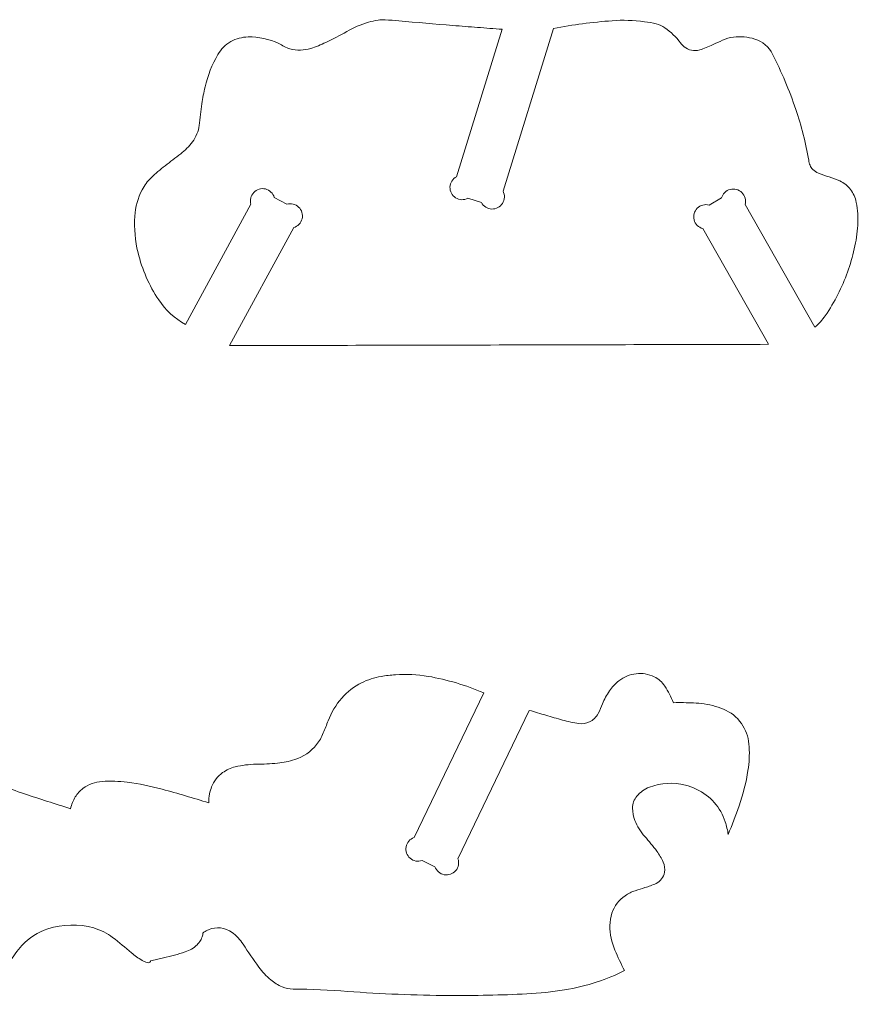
# Model space of a CAD drawing. Header units: centimetres. Extents: x -10 to 15.9, y -10.7 to 11.5.
# Tile 25 of 47: x 4 to 6, y -4.1 to -1.8. Entities that reach past the tile are written whole.
import ezdxf

# ---------------------------------------------------------------- set-up
doc = ezdxf.new("R2010")
doc.units = ezdxf.units.CM
doc.header["$MEASUREMENT"] = 0
doc.layers.add('Layer 1', color=7, linetype='Continuous')

msp = doc.modelspace()

# ---------------------------------------------------------------- linework, layer by layer
at = {"layer": 'Layer 1', "color": 18, "lineweight": 9}
for points, knots in [([(4.51785, -2.55717), (4.51785, -2.55717), (4.67049, -2.27668), (4.67049, -2.27668), (4.67049, -2.27668), (4.68041, -2.27375), (4.68802, -2.26575), (4.69044, -2.25569), (4.69044, -2.25569), (4.69287, -2.24563), (4.68974, -2.23505), (4.68224, -2.22792), (4.68224, -2.22792), (4.67475, -2.22079), (4.66401, -2.2182), (4.65409, -2.22113), (4.65409, -2.22113), (4.65409, -2.22113), (4.62429, -2.20491), (4.62429, -2.20491), (4.62429, -2.20491), (4.62136, -2.19499), (4.61336, -2.18738), (4.6033, -2.18496), (4.6033, -2.18496), (4.59325, -2.18254), (4.58266, -2.18566), (4.57553, -2.19316), (4.57553, -2.19316), (4.5684, -2.20066), (4.56581, -2.21139), (4.56874, -2.22131), (4.56874, -2.22131), (4.56874, -2.22131), (4.41342, -2.50674), (4.41342, -2.50674), (4.41342, -2.50674), (4.38766, -2.49291), (4.36572, -2.47291), (4.34955, -2.44855), (4.34955, -2.44855), (4.32682, -2.4143), (4.31018, -2.37635), (4.30039, -2.33643), (4.30039, -2.33643), (4.29343, -2.3081), (4.29088, -2.27887), (4.2928, -2.24977), (4.2928, -2.24977), (4.29425, -2.22781), (4.30019, -2.20637), (4.31026, -2.1868), (4.31026, -2.1868), (4.31574, -2.17615), (4.32295, -2.16648), (4.33158, -2.15818), (4.33158, -2.15818), (4.34213, -2.14805), (4.35324, -2.13851), (4.36485, -2.12962), (4.36485, -2.12962), (4.37717, -2.12019), (4.38949, -2.11076), (4.40182, -2.10133), (4.40182, -2.10133), (4.41241, -2.09322), (4.42182, -2.08368), (4.42978, -2.07297), (4.42978, -2.07297), (4.43412, -2.06713), (4.43771, -2.06078), (4.44048, -2.05405), (4.44048, -2.05405), (4.44313, -2.04759), (4.44493, -2.04082), (4.44584, -2.0339), (4.44584, -2.0339), (4.44809, -2.01672), (4.45031, -1.99953), (4.45249, -1.98234), (4.45249, -1.98234), (4.45419, -1.9689), (4.45661, -1.95555), (4.45973, -1.94236), (4.45973, -1.94236), (4.46611, -1.91541), (4.47632, -1.88949), (4.49003, -1.86543), (4.49003, -1.86543), (4.4974, -1.85248), (4.50818, -1.84179), (4.52118, -1.83451), (4.52118, -1.83451), (4.53365, -1.82753), (4.54766, -1.82374), (4.56195, -1.82347), (4.56195, -1.82347), (4.58721, -1.823), (4.61225, -1.8284), (4.63507, -1.83926), (4.63507, -1.83926), (4.6395, -1.84136), (4.64384, -1.84363), (4.6481, -1.84605), (4.6481, -1.84605), (4.65237, -1.84848), (4.65693, -1.85037), (4.66166, -1.85169), (4.66166, -1.85169), (4.67789, -1.8562), (4.69507, -1.85588), (4.71112, -1.85077), (4.71112, -1.85077), (4.72334, -1.84688), (4.73528, -1.84217), (4.74687, -1.83667), (4.74687, -1.83667), (4.76376, -1.82865), (4.78033, -1.81999), (4.79656, -1.81071), (4.79656, -1.81071), (4.81284, -1.8014), (4.83013, -1.79399), (4.84809, -1.78863), (4.84809, -1.78863), (4.85557, -1.7864), (4.8632, -1.78472), (4.87093, -1.7836), (4.87093, -1.7836), (4.87664, -1.78277), (4.88241, -1.78251), (4.88817, -1.78283), (4.88817, -1.78283), (4.89891, -1.78341), (4.90964, -1.7842), (4.92036, -1.78518), (4.92036, -1.78518), (4.96321, -1.7891), (5.00609, -1.79279), (5.04898, -1.79626), (5.04898, -1.79626), (5.06851, -1.79783), (5.08803, -1.79936), (5.10757, -1.80084), (5.10757, -1.80084), (5.1271, -1.80233), (5.14663, -1.80382), (5.16616, -1.80534), (5.16616, -1.80534), (5.16616, -1.80534), (5.05745, -2.15579), (5.05745, -2.15579), (5.05745, -2.15579), (5.04829, -2.16061), (5.04241, -2.16995), (5.042, -2.18029), (5.042, -2.18029), (5.0416, -2.19063), (5.04674, -2.2004), (5.05549, -2.20591), (5.05549, -2.20591), (5.06425, -2.21143), (5.07528, -2.21186), (5.08443, -2.20704), (5.08443, -2.20704), (5.08443, -2.20704), (5.11683, -2.21709), (5.11683, -2.21709), (5.11683, -2.21709), (5.12165, -2.22625), (5.13099, -2.23214), (5.14133, -2.23254), (5.14133, -2.23254), (5.15167, -2.23294), (5.16144, -2.2278), (5.16695, -2.21905), (5.16695, -2.21905), (5.17247, -2.2103), (5.1729, -2.19926), (5.16808, -2.19011), (5.16808, -2.19011), (5.16808, -2.19011), (5.28805, -1.80328), (5.28805, -1.80328), (5.28805, -1.80328), (5.33409, -1.79453), (5.38059, -1.78841), (5.42732, -1.78494), (5.42732, -1.78494), (5.45294, -1.78303), (5.4787, -1.7838), (5.50416, -1.78723), (5.50416, -1.78723), (5.51371, -1.78852), (5.52318, -1.79034), (5.53253, -1.79268), (5.53253, -1.79268), (5.53987, -1.79452), (5.54682, -1.79764), (5.55307, -1.80191), (5.55307, -1.80191), (5.56725, -1.8116), (5.57967, -1.82364), (5.5898, -1.83751), (5.5898, -1.83751), (5.59232, -1.84096), (5.59527, -1.84409), (5.59857, -1.84681), (5.59857, -1.84681), (5.60891, -1.85532), (5.62281, -1.85811), (5.63564, -1.85424), (5.63564, -1.85424), (5.64617, -1.85106), (5.65643, -1.84707), (5.66634, -1.84229), (5.66634, -1.84229), (5.67417, -1.83852), (5.68206, -1.83485), (5.68999, -1.83128), (5.68999, -1.83128), (5.69817, -1.82761), (5.70685, -1.82516), (5.71575, -1.82401), (5.71575, -1.82401), (5.73289, -1.8218), (5.75032, -1.82332), (5.76682, -1.82848), (5.76682, -1.82848), (5.78512, -1.8342), (5.80033, -1.84712), (5.80895, -1.86425), (5.80895, -1.86425), (5.83033, -1.90675), (5.84874, -1.95068), (5.86405, -1.99573), (5.86405, -1.99573), (5.87746, -2.03519), (5.88773, -2.07565), (5.89476, -2.11673), (5.89476, -2.11673), (5.89545, -2.12076), (5.89653, -2.12471), (5.89798, -2.12854), (5.89798, -2.12854), (5.89938, -2.13222), (5.90157, -2.13556), (5.90439, -2.13831), (5.90439, -2.13831), (5.90835, -2.14217), (5.91302, -2.14521), (5.91815, -2.14727), (5.91815, -2.14727), (5.92651, -2.15062), (5.93499, -2.15367), (5.94358, -2.15641), (5.94358, -2.15641), (5.95209, -2.15912), (5.96047, -2.16225), (5.96868, -2.16579), (5.96868, -2.16579), (5.97873, -2.17012), (5.98746, -2.17702), (5.99399, -2.1858), (5.99399, -2.1858), (6.00081, -2.19498), (6.00554, -2.20555), (6.00783, -2.21675), (6.00783, -2.21675), (6.01148, -2.2347), (6.0127, -2.25306), (6.01143, -2.27133), (6.01143, -2.27133), (6.01013, -2.29008), (6.00738, -2.30869), (6.00321, -2.32701), (6.00321, -2.32701), (5.99464, -2.36463), (5.98157, -2.4011), (5.9643, -2.4356), (5.9643, -2.4356), (5.9555, -2.45317), (5.94541, -2.47007), (5.93412, -2.48615), (5.93412, -2.48615), (5.92706, -2.49619), (5.91883, -2.50536), (5.9096, -2.51346), (5.9096, -2.51346), (5.9096, -2.51346), (5.74337, -2.22167), (5.74337, -2.22167), (5.74337, -2.22167), (5.7461, -2.21169), (5.74331, -2.20101), (5.73603, -2.19365), (5.73603, -2.19365), (5.72876, -2.18629), (5.71811, -2.18338), (5.70811, -2.186), (5.70811, -2.186), (5.6981, -2.18862), (5.69025, -2.19638), (5.68751, -2.20635), (5.68751, -2.20635), (5.68751, -2.20635), (5.65803, -2.22315), (5.65803, -2.22315), (5.65803, -2.22315), (5.64805, -2.22041), (5.63737, -2.22321), (5.63002, -2.23048), (5.63002, -2.23048), (5.62266, -2.23776), (5.61974, -2.2484), (5.62236, -2.25841), (5.62236, -2.25841), (5.62498, -2.26842), (5.63274, -2.27627), (5.64272, -2.279), (5.64272, -2.279), (5.64272, -2.279), (5.79949, -2.55418), (5.79949, -2.55418), (5.79949, -2.55418), (5.58588, -2.55468), (5.37227, -2.55521), (5.15866, -2.55576), (5.15866, -2.55576), (4.94506, -2.55631), (4.73146, -2.55678), (4.51785, -2.55717)], [0, 0, 0, 0, 0.0119048, 0.0119048, 0.0119048, 0.0119048, 0.0238095, 0.0238095, 0.0238095, 0.0238095, 0.0357143, 0.0357143, 0.0357143, 0.0357143, 0.047619, 0.047619, 0.047619, 0.047619, 0.0595238, 0.0595238, 0.0595238, 0.0595238, 0.0714286, 0.0714286, 0.0714286, 0.0714286, 0.0833333, 0.0833333, 0.0833333, 0.0833333, 0.0952381, 0.0952381, 0.0952381, 0.0952381, 0.1071429, 0.1071429, 0.1071429, 0.1071429, 0.1190476, 0.1190476, 0.1190476, 0.1190476, 0.1309524, 0.1309524, 0.1309524, 0.1309524, 0.1428571, 0.1428571, 0.1428571, 0.1428571, 0.1547619, 0.1547619, 0.1547619, 0.1547619, 0.1666667, 0.1666667, 0.1666667, 0.1666667, 0.1785714, 0.1785714, 0.1785714, 0.1785714, 0.1904762, 0.1904762, 0.1904762, 0.1904762, 0.202381, 0.202381, 0.202381, 0.202381, 0.2142857, 0.2142857, 0.2142857, 0.2142857, 0.2261905, 0.2261905, 0.2261905, 0.2261905, 0.2380952, 0.2380952, 0.2380952, 0.2380952, 0.25, 0.25, 0.25, 0.25, 0.2619048, 0.2619048, 0.2619048, 0.2619048, 0.2738095, 0.2738095, 0.2738095, 0.2738095, 0.2857143, 0.2857143, 0.2857143, 0.2857143, 0.297619, 0.297619, 0.297619, 0.297619, 0.3095238, 0.3095238, 0.3095238, 0.3095238, 0.3214286, 0.3214286, 0.3214286, 0.3214286, 0.3333333, 0.3333333, 0.3333333, 0.3333333, 0.3452381, 0.3452381, 0.3452381, 0.3452381, 0.3571429, 0.3571429, 0.3571429, 0.3571429, 0.3690476, 0.3690476, 0.3690476, 0.3690476, 0.3809524, 0.3809524, 0.3809524, 0.3809524, 0.3928571, 0.3928571, 0.3928571, 0.3928571, 0.4047619, 0.4047619, 0.4047619, 0.4047619, 0.4166667, 0.4166667, 0.4166667, 0.4166667, 0.4285714, 0.4285714, 0.4285714, 0.4285714, 0.4404762, 0.4404762, 0.4404762, 0.4404762, 0.452381, 0.452381, 0.452381, 0.452381, 0.4642857, 0.4642857, 0.4642857, 0.4642857, 0.4761905, 0.4761905, 0.4761905, 0.4761905, 0.4880952, 0.4880952, 0.4880952, 0.4880952, 0.5, 0.5, 0.5, 0.5, 0.5119048, 0.5119048, 0.5119048, 0.5119048, 0.5238095, 0.5238095, 0.5238095, 0.5238095, 0.5357143, 0.5357143, 0.5357143, 0.5357143, 0.547619, 0.547619, 0.547619, 0.547619, 0.5595238, 0.5595238, 0.5595238, 0.5595238, 0.5714286, 0.5714286, 0.5714286, 0.5714286, 0.5833333, 0.5833333, 0.5833333, 0.5833333, 0.5952381, 0.5952381, 0.5952381, 0.5952381, 0.6071429, 0.6071429, 0.6071429, 0.6071429, 0.6190476, 0.6190476, 0.6190476, 0.6190476, 0.6309524, 0.6309524, 0.6309524, 0.6309524, 0.6428571, 0.6428571, 0.6428571, 0.6428571, 0.6547619, 0.6547619, 0.6547619, 0.6547619, 0.6666667, 0.6666667, 0.6666667, 0.6666667, 0.6785714, 0.6785714, 0.6785714, 0.6785714, 0.6904762, 0.6904762, 0.6904762, 0.6904762, 0.702381, 0.702381, 0.702381, 0.702381, 0.7142857, 0.7142857, 0.7142857, 0.7142857, 0.7261905, 0.7261905, 0.7261905, 0.7261905, 0.7380952, 0.7380952, 0.7380952, 0.7380952, 0.75, 0.75, 0.75, 0.75, 0.7619048, 0.7619048, 0.7619048, 0.7619048, 0.7738095, 0.7738095, 0.7738095, 0.7738095, 0.7857143, 0.7857143, 0.7857143, 0.7857143, 0.797619, 0.797619, 0.797619, 0.797619, 0.8095238, 0.8095238, 0.8095238, 0.8095238, 0.8214286, 0.8214286, 0.8214286, 0.8214286, 0.8333333, 0.8333333, 0.8333333, 0.8333333, 0.8452381, 0.8452381, 0.8452381, 0.8452381, 0.8571429, 0.8571429, 0.8571429, 0.8571429, 0.8690476, 0.8690476, 0.8690476, 0.8690476, 0.8809524, 0.8809524, 0.8809524, 0.8809524, 0.8928571, 0.8928571, 0.8928571, 0.8928571, 0.9047619, 0.9047619, 0.9047619, 0.9047619, 0.9166667, 0.9166667, 0.9166667, 0.9166667, 0.9285714, 0.9285714, 0.9285714, 0.9285714, 0.9404762, 0.9404762, 0.9404762, 0.9404762, 0.952381, 0.952381, 0.952381, 0.952381, 0.9642857, 0.9642857, 0.9642857, 0.9642857, 0.9761905, 0.9761905, 0.9761905, 0.9761905, 1, 1, 1, 1]), ([(5.23051, -3.42438), (5.23051, -3.42438), (5.06102, -3.77681), (5.06102, -3.77681), (5.06102, -3.77681), (5.06444, -3.78657), (5.0624, -3.79742), (5.05565, -3.80527), (5.05565, -3.80527), (5.04891, -3.81311), (5.03849, -3.81676), (5.02832, -3.81484), (5.02832, -3.81484), (5.01816, -3.81293), (5.00978, -3.80573), (5.00636, -3.79597), (5.00636, -3.79597), (5.00636, -3.79597), (4.97579, -3.78126), (4.97579, -3.78126), (4.97579, -3.78126), (4.96603, -3.78468), (4.95518, -3.78264), (4.94733, -3.77589), (4.94733, -3.77589), (4.93949, -3.76915), (4.93584, -3.75873), (4.93776, -3.74856), (4.93776, -3.74856), (4.93967, -3.7384), (4.94687, -3.73002), (4.95663, -3.7266), (4.95663, -3.7266), (4.95663, -3.7266), (5.12211, -3.38255), (5.12211, -3.38255), (5.12211, -3.38255), (5.07974, -3.36444), (5.03542, -3.3513), (4.99002, -3.34341), (4.99002, -3.34341), (4.96436, -3.33896), (4.93826, -3.33764), (4.91228, -3.33951), (4.91228, -3.33951), (4.90089, -3.34033), (4.88955, -3.34168), (4.87828, -3.34355), (4.87828, -3.34355), (4.86216, -3.34623), (4.84654, -3.35135), (4.83197, -3.35874), (4.83197, -3.35874), (4.8141, -3.3678), (4.79811, -3.38017), (4.78486, -3.3952), (4.78486, -3.3952), (4.77089, -3.41105), (4.75989, -3.42928), (4.75238, -3.44904), (4.75238, -3.44904), (4.7487, -3.45873), (4.74489, -3.46838), (4.74095, -3.47797), (4.74095, -3.47797), (4.73688, -3.4879), (4.73144, -3.4972), (4.72478, -3.50562), (4.72478, -3.50562), (4.71146, -3.52247), (4.69337, -3.53494), (4.67288, -3.5414), (4.67288, -3.5414), (4.65957, -3.5456), (4.64585, -3.54837), (4.63195, -3.54967), (4.63195, -3.54967), (4.61517, -3.55123), (4.59833, -3.55212), (4.58147, -3.55233), (4.58147, -3.55233), (4.56457, -3.55254), (4.54775, -3.55464), (4.53132, -3.55859), (4.53132, -3.55859), (4.52057, -3.56117), (4.51044, -3.56584), (4.50151, -3.57234), (4.50151, -3.57234), (4.48983, -3.58084), (4.4808, -3.59246), (4.47545, -3.60588), (4.47545, -3.60588), (4.47328, -3.61132), (4.47166, -3.61696), (4.4706, -3.62271), (4.4706, -3.62271), (4.46931, -3.62977), (4.46859, -3.63692), (4.46845, -3.64409), (4.46845, -3.64409), (4.43182, -3.63261), (4.39496, -3.62184), (4.35792, -3.61178), (4.35792, -3.61178), (4.33065, -3.60437), (4.30291, -3.59882), (4.27489, -3.59516), (4.27489, -3.59516), (4.25502, -3.59257), (4.23495, -3.59191), (4.21495, -3.59318), (4.21495, -3.59318), (4.19852, -3.59422), (4.18276, -3.60003), (4.16958, -3.6099), (4.16958, -3.6099), (4.16227, -3.61537), (4.15606, -3.62218), (4.15128, -3.62996), (4.15128, -3.62996), (4.14598, -3.63861), (4.14218, -3.64809), (4.14005, -3.658), (4.14005, -3.658), (4.10342, -3.64657), (4.0669, -3.63481), (4.03048, -3.62273), (4.03048, -3.62273), (3.99106, -3.60966), (3.95264, -3.59372), (3.91555, -3.57505), (3.91555, -3.57505), (3.89257, -3.56349), (3.86935, -3.5524), (3.84592, -3.54181), (3.84592, -3.54181), (3.81843, -3.52938), (3.78951, -3.52043), (3.75981, -3.51517), (3.75981, -3.51517), (3.73943, -3.51155), (3.7187, -3.51042), (3.69805, -3.51179), (3.69805, -3.51179), (3.66788, -3.51379), (3.63983, -3.5279), (3.62024, -3.55092), (3.62024, -3.55092), (3.61569, -3.55627), (3.61165, -3.56204), (3.60819, -3.56815), (3.60819, -3.56815), (3.60403, -3.57548), (3.60047, -3.58312), (3.59752, -3.59101), (3.59752, -3.59101), (3.57582, -3.58366), (3.55403, -3.5766), (3.53215, -3.56982), (3.53215, -3.56982), (3.5074, -3.56214), (3.48203, -3.55664), (3.45632, -3.55339), (3.45632, -3.55339), (3.42715, -3.54969), (3.39764, -3.54979), (3.3685, -3.55368), (3.3685, -3.55368), (3.348, -3.55642), (3.3282, -3.56294), (3.31009, -3.57292), (3.31009, -3.57292), (3.28531, -3.58657), (3.26509, -3.60717), (3.2519, -3.63219), (3.2519, -3.63219), (3.24281, -3.64945), (3.23528, -3.66749), (3.2294, -3.6861), (3.2294, -3.6861), (3.22433, -3.70215), (3.22, -3.71841), (3.21641, -3.73485), (3.21641, -3.73485), (3.20773, -3.77459), (3.20023, -3.81458), (3.19393, -3.85476), (3.19393, -3.85476), (3.18678, -3.90035), (3.18242, -3.94633), (3.18088, -3.99244), (3.18088, -3.99244), (3.1801, -4.01557), (3.18216, -4.03869), (3.187, -4.06132), (3.187, -4.06132), (3.18928, -4.07196), (3.19295, -4.08225), (3.19792, -4.09193), (3.19792, -4.09193), (3.20526, -4.10624), (3.21841, -4.11667), (3.23401, -4.12055), (3.23401, -4.12055), (3.24135, -4.12238), (3.24894, -4.12298), (3.25648, -4.12233), (3.25648, -4.12233), (3.26685, -4.12144), (3.27708, -4.11931), (3.28694, -4.11599), (3.28694, -4.11599), (3.28882, -4.09566), (3.29133, -4.07538), (3.29447, -4.0552), (3.29447, -4.0552), (3.29889, -4.02679), (3.30631, -3.99893), (3.31661, -3.97209), (3.31661, -3.97209), (3.32403, -3.95274), (3.333, -3.93402), (3.34342, -3.91612), (3.34342, -3.91612), (3.35508, -3.8961), (3.36816, -3.87694), (3.38257, -3.8588), (3.38257, -3.8588), (3.39023, -3.8621), (3.39803, -3.86508), (3.40593, -3.86773), (3.40593, -3.86773), (3.41634, -3.87122), (3.42727, -3.87289), (3.43824, -3.87266), (3.43824, -3.87266), (3.46012, -3.87221), (3.48149, -3.86606), (3.50026, -3.85481), (3.50026, -3.85481), (3.52175, -3.84193), (3.54005, -3.82437), (3.5538, -3.80342), (3.5538, -3.80342), (3.55995, -3.79405), (3.56579, -3.78449), (3.57132, -3.77475), (3.57132, -3.77475), (3.57688, -3.76496), (3.58378, -3.756), (3.59183, -3.74813), (3.59183, -3.74813), (3.60645, -3.73384), (3.62603, -3.72574), (3.64647, -3.72549), (3.64647, -3.72549), (3.68399, -3.72504), (3.72059, -3.73721), (3.75038, -3.76002), (3.75038, -3.76002), (3.76418, -3.7706), (3.77566, -3.7839), (3.7841, -3.7991), (3.7841, -3.7991), (3.78845, -3.80694), (3.78925, -3.81626), (3.7863, -3.82473), (3.7863, -3.82473), (3.78313, -3.83383), (3.77688, -3.84155), (3.76865, -3.84656), (3.76865, -3.84656), (3.75839, -3.85279), (3.74749, -3.85789), (3.73613, -3.86177), (3.73613, -3.86177), (3.72689, -3.86493), (3.71757, -3.86784), (3.70817, -3.87049), (3.70817, -3.87049), (3.69875, -3.87315), (3.68964, -3.87685), (3.68103, -3.8815), (3.68103, -3.8815), (3.65517, -3.89548), (3.63495, -3.91797), (3.62381, -3.94517), (3.62381, -3.94517), (3.6106, -3.97739), (3.60692, -4.01272), (3.61321, -4.04697), (3.61321, -4.04697), (3.61504, -4.05688), (3.61862, -4.06638), (3.62379, -4.07503), (3.62379, -4.07503), (3.62996, -4.08535), (3.63902, -4.09362), (3.64986, -4.09882), (3.64986, -4.09882), (3.6582, -4.10282), (3.66715, -4.10542), (3.67634, -4.1065), (3.67634, -4.1065), (3.68649, -4.1077), (3.69676, -4.10738), (3.70681, -4.10554), (3.70681, -4.10554), (3.71941, -4.10324), (3.73083, -4.09669), (3.73917, -4.08698), (3.73917, -4.08698), (3.74769, -4.07707), (3.75465, -4.06592), (3.75982, -4.05392), (3.75982, -4.05392), (3.80108, -4.05098), (3.84256, -4.05341), (3.88319, -4.06115), (3.88319, -4.06115), (3.91162, -4.06656), (3.93982, -4.07309), (3.96773, -4.08074), (3.96773, -4.08074), (3.97601, -4.06151), (3.98512, -4.04265), (3.99503, -4.02422), (3.99503, -4.02422), (4.00307, -4.00925), (4.01301, -3.99538), (4.02459, -3.98295), (4.02459, -3.98295), (4.0414, -3.96492), (4.06252, -3.95144), (4.08596, -3.9438), (4.08596, -3.9438), (4.1213, -3.93227), (4.15928, -3.93147), (4.19508, -3.9415), (4.19508, -3.9415), (4.20341, -3.94383), (4.2115, -3.94696), (4.21924, -3.95082), (4.21924, -3.95082), (4.22663, -3.95452), (4.23363, -3.95894), (4.24015, -3.96402), (4.24015, -3.96402), (4.2553, -3.97585), (4.2702, -3.988), (4.28482, -4.00048), (4.28482, -4.00048), (4.29272, -4.00721), (4.30119, -4.01323), (4.31014, -4.01847), (4.31014, -4.01847), (4.31405, -4.02076), (4.31821, -4.02261), (4.32253, -4.02399), (4.32253, -4.02399), (4.32539, -4.02489), (4.32849, -4.02363), (4.3299, -4.02098), (4.3299, -4.02098), (4.33004, -4.02073), (4.33012, -4.02045), (4.33014, -4.02017), (4.33014, -4.02017), (4.33016, -4.01987), (4.3303, -4.0196), (4.33052, -4.01941), (4.33052, -4.01941), (4.33052, -4.01941), (4.36101, -4.01273), (4.36101, -4.01273), (4.36101, -4.01273), (4.37849, -4.00869), (4.3958, -4.0039), (4.41287, -3.99838), (4.41287, -3.99838), (4.42335, -3.99498), (4.4329, -3.9892), (4.44076, -3.98147), (4.44076, -3.98147), (4.44385, -3.97843), (4.44655, -3.97501), (4.44879, -3.97129), (4.44879, -3.97129), (4.45095, -3.96772), (4.45263, -3.96388), (4.45378, -3.95987), (4.45378, -3.95987), (4.45422, -3.95836), (4.45446, -3.95681), (4.4545, -3.95523), (4.4545, -3.95523), (4.45453, -3.95437), (4.45481, -3.95354), (4.45531, -3.95283), (4.45531, -3.95283), (4.45575, -3.95221), (4.45632, -3.9517), (4.45697, -3.95132), (4.45697, -3.95132), (4.46055, -3.94924), (4.46424, -3.94737), (4.46803, -3.94571), (4.46803, -3.94571), (4.48643, -3.93761), (4.50779, -3.94004), (4.52392, -3.95204), (4.52392, -3.95204), (4.53431, -3.95978), (4.54325, -3.96931), (4.55031, -3.98017), (4.55031, -3.98017), (4.56228, -3.99858), (4.5747, -4.01669), (4.58758, -4.03447), (4.58758, -4.03447), (4.59573, -4.04574), (4.60524, -4.05596), (4.61589, -4.0649), (4.61589, -4.0649), (4.62404, -4.07175), (4.63321, -4.07729), (4.64307, -4.08131), (4.64307, -4.08131), (4.65135, -4.08469), (4.66019, -4.08649), (4.66913, -4.08662), (4.66913, -4.08662), (4.7124, -4.08726), (4.75566, -4.08917), (4.79882, -4.09232), (4.79882, -4.09232), (4.87899, -4.09819), (4.95933, -4.10142), (5.03972, -4.10201), (5.03972, -4.10201), (5.10146, -4.10247), (5.16319, -4.10119), (5.22486, -4.0982), (5.22486, -4.0982), (5.25474, -4.09674), (5.28451, -4.09357), (5.31403, -4.08868), (5.31403, -4.08868), (5.34037, -4.08432), (5.36634, -4.07801), (5.39175, -4.06981), (5.39175, -4.06981), (5.41411, -4.0626), (5.43582, -4.05352), (5.45665, -4.04266), (5.45665, -4.04266), (5.44866, -4.02678), (5.44114, -4.01066), (5.43409, -3.99433), (5.43409, -3.99433), (5.42612, -3.97584), (5.42207, -3.95589), (5.4222, -3.93575), (5.4222, -3.93575), (5.42227, -3.92574), (5.42393, -3.9158), (5.42711, -3.90631), (5.42711, -3.90631), (5.43277, -3.8894), (5.44382, -3.8748), (5.45854, -3.86474), (5.45854, -3.86474), (5.46593, -3.85969), (5.47399, -3.8557), (5.48248, -3.85288), (5.48248, -3.85288), (5.49012, -3.85034), (5.4978, -3.84795), (5.50553, -3.8457), (5.50553, -3.8457), (5.5146, -3.84306), (5.52344, -3.83968), (5.53196, -3.8356), (5.53196, -3.8356), (5.54251, -3.83054), (5.54995, -3.82069), (5.55193, -3.80916), (5.55193, -3.80916), (5.55334, -3.80093), (5.55223, -3.79247), (5.54875, -3.78488), (5.54875, -3.78488), (5.54458, -3.77578), (5.53949, -3.76713), (5.53355, -3.75907), (5.53355, -3.75907), (5.52465, -3.74698), (5.51518, -3.73533), (5.50517, -3.72415), (5.50517, -3.72415), (5.49509, -3.71288), (5.48712, -3.69988), (5.48167, -3.68578), (5.48167, -3.68578), (5.47808, -3.67652), (5.47618, -3.66668), (5.47605, -3.65675), (5.47605, -3.65675), (5.47592, -3.64629), (5.47957, -3.63613), (5.48632, -3.62813), (5.48632, -3.62813), (5.49429, -3.61868), (5.50455, -3.61141), (5.5161, -3.60701), (5.5161, -3.60701), (5.54339, -3.5966), (5.57324, -3.59484), (5.60157, -3.60196), (5.60157, -3.60196), (5.61945, -3.60645), (5.63627, -3.61447), (5.65102, -3.62553), (5.65102, -3.62553), (5.66517, -3.63615), (5.67695, -3.64959), (5.68562, -3.66501), (5.68562, -3.66501), (5.68994, -3.67271), (5.69351, -3.68082), (5.69627, -3.68921), (5.69627, -3.68921), (5.69951, -3.69909), (5.70193, -3.70921), (5.7035, -3.71948), (5.7035, -3.71948), (5.71242, -3.69685), (5.72096, -3.67407), (5.72913, -3.65115), (5.72913, -3.65115), (5.73883, -3.62388), (5.74596, -3.59577), (5.75042, -3.56717), (5.75042, -3.56717), (5.75332, -3.54859), (5.75431, -3.52975), (5.75337, -3.51096), (5.75337, -3.51096), (5.75249, -3.49332), (5.74735, -3.47616), (5.73839, -3.46094), (5.73839, -3.46094), (5.729, -3.445), (5.71502, -3.43228), (5.69827, -3.42445), (5.69827, -3.42445), (5.6819, -3.4168), (5.66451, -3.41157), (5.64664, -3.40893), (5.64664, -3.40893), (5.63817, -3.40768), (5.62964, -3.40688), (5.62108, -3.40653), (5.62108, -3.40653), (5.60518, -3.4059), (5.58927, -3.40571), (5.57337, -3.40599), (5.57337, -3.40599), (5.56754, -3.39237), (5.56061, -3.37927), (5.55263, -3.36679), (5.55263, -3.36679), (5.54647, -3.35715), (5.53776, -3.3494), (5.52746, -3.34441), (5.52746, -3.34441), (5.51405, -3.3379), (5.49906, -3.33535), (5.48425, -3.33706), (5.48425, -3.33706), (5.46941, -3.33877), (5.45536, -3.34466), (5.44373, -3.35405), (5.44373, -3.35405), (5.43508, -3.36104), (5.42742, -3.36915), (5.42094, -3.37818), (5.42094, -3.37818), (5.41417, -3.3876), (5.40865, -3.39785), (5.40451, -3.40868), (5.40451, -3.40868), (5.40153, -3.41645), (5.39814, -3.42405), (5.39433, -3.43145), (5.39433, -3.43145), (5.38976, -3.44033), (5.38242, -3.44748), (5.37343, -3.45182), (5.37343, -3.45182), (5.3657, -3.45556), (5.35701, -3.45688), (5.34852, -3.45561), (5.34852, -3.45561), (5.33538, -3.45364), (5.32237, -3.45088), (5.30957, -3.44732), (5.30957, -3.44732), (5.29635, -3.44366), (5.28317, -3.43984), (5.27003, -3.43587), (5.27003, -3.43587), (5.2569, -3.4319), (5.24372, -3.42807), (5.23051, -3.42438)], [0, 0, 0, 0, 0.0064516, 0.0064516, 0.0064516, 0.0064516, 0.0129032, 0.0129032, 0.0129032, 0.0129032, 0.0193548, 0.0193548, 0.0193548, 0.0193548, 0.0258065, 0.0258065, 0.0258065, 0.0258065, 0.0322581, 0.0322581, 0.0322581, 0.0322581, 0.0387097, 0.0387097, 0.0387097, 0.0387097, 0.0451613, 0.0451613, 0.0451613, 0.0451613, 0.0516129, 0.0516129, 0.0516129, 0.0516129, 0.0580645, 0.0580645, 0.0580645, 0.0580645, 0.0645161, 0.0645161, 0.0645161, 0.0645161, 0.0709677, 0.0709677, 0.0709677, 0.0709677, 0.0774194, 0.0774194, 0.0774194, 0.0774194, 0.083871, 0.083871, 0.083871, 0.083871, 0.0903226, 0.0903226, 0.0903226, 0.0903226, 0.0967742, 0.0967742, 0.0967742, 0.0967742, 0.1032258, 0.1032258, 0.1032258, 0.1032258, 0.1096774, 0.1096774, 0.1096774, 0.1096774, 0.116129, 0.116129, 0.116129, 0.116129, 0.1225806, 0.1225806, 0.1225806, 0.1225806, 0.1290323, 0.1290323, 0.1290323, 0.1290323, 0.1354839, 0.1354839, 0.1354839, 0.1354839, 0.1419355, 0.1419355, 0.1419355, 0.1419355, 0.1483871, 0.1483871, 0.1483871, 0.1483871, 0.1548387, 0.1548387, 0.1548387, 0.1548387, 0.1612903, 0.1612903, 0.1612903, 0.1612903, 0.1677419, 0.1677419, 0.1677419, 0.1677419, 0.1741935, 0.1741935, 0.1741935, 0.1741935, 0.1806452, 0.1806452, 0.1806452, 0.1806452, 0.1870968, 0.1870968, 0.1870968, 0.1870968, 0.1935484, 0.1935484, 0.1935484, 0.1935484, 0.2, 0.2, 0.2, 0.2, 0.2064516, 0.2064516, 0.2064516, 0.2064516, 0.2129032, 0.2129032, 0.2129032, 0.2129032, 0.2193548, 0.2193548, 0.2193548, 0.2193548, 0.2258065, 0.2258065, 0.2258065, 0.2258065, 0.2322581, 0.2322581, 0.2322581, 0.2322581, 0.2387097, 0.2387097, 0.2387097, 0.2387097, 0.2451613, 0.2451613, 0.2451613, 0.2451613, 0.2516129, 0.2516129, 0.2516129, 0.2516129, 0.2580645, 0.2580645, 0.2580645, 0.2580645, 0.2645161, 0.2645161, 0.2645161, 0.2645161, 0.2709677, 0.2709677, 0.2709677, 0.2709677, 0.2774194, 0.2774194, 0.2774194, 0.2774194, 0.283871, 0.283871, 0.283871, 0.283871, 0.2903226, 0.2903226, 0.2903226, 0.2903226, 0.2967742, 0.2967742, 0.2967742, 0.2967742, 0.3032258, 0.3032258, 0.3032258, 0.3032258, 0.3096774, 0.3096774, 0.3096774, 0.3096774, 0.316129, 0.316129, 0.316129, 0.316129, 0.3225806, 0.3225806, 0.3225806, 0.3225806, 0.3290323, 0.3290323, 0.3290323, 0.3290323, 0.3354839, 0.3354839, 0.3354839, 0.3354839, 0.3419355, 0.3419355, 0.3419355, 0.3419355, 0.3483871, 0.3483871, 0.3483871, 0.3483871, 0.3548387, 0.3548387, 0.3548387, 0.3548387, 0.3612903, 0.3612903, 0.3612903, 0.3612903, 0.3677419, 0.3677419, 0.3677419, 0.3677419, 0.3741935, 0.3741935, 0.3741935, 0.3741935, 0.3806452, 0.3806452, 0.3806452, 0.3806452, 0.3870968, 0.3870968, 0.3870968, 0.3870968, 0.3935484, 0.3935484, 0.3935484, 0.3935484, 0.4, 0.4, 0.4, 0.4, 0.4064516, 0.4064516, 0.4064516, 0.4064516, 0.4129032, 0.4129032, 0.4129032, 0.4129032, 0.4193548, 0.4193548, 0.4193548, 0.4193548, 0.4258065, 0.4258065, 0.4258065, 0.4258065, 0.4322581, 0.4322581, 0.4322581, 0.4322581, 0.4387097, 0.4387097, 0.4387097, 0.4387097, 0.4451613, 0.4451613, 0.4451613, 0.4451613, 0.4516129, 0.4516129, 0.4516129, 0.4516129, 0.4580645, 0.4580645, 0.4580645, 0.4580645, 0.4645161, 0.4645161, 0.4645161, 0.4645161, 0.4709677, 0.4709677, 0.4709677, 0.4709677, 0.4774194, 0.4774194, 0.4774194, 0.4774194, 0.483871, 0.483871, 0.483871, 0.483871, 0.4903226, 0.4903226, 0.4903226, 0.4903226, 0.4967742, 0.4967742, 0.4967742, 0.4967742, 0.5032258, 0.5032258, 0.5032258, 0.5032258, 0.5096774, 0.5096774, 0.5096774, 0.5096774, 0.516129, 0.516129, 0.516129, 0.516129, 0.5225806, 0.5225806, 0.5225806, 0.5225806, 0.5290323, 0.5290323, 0.5290323, 0.5290323, 0.5354839, 0.5354839, 0.5354839, 0.5354839, 0.5419355, 0.5419355, 0.5419355, 0.5419355, 0.5483871, 0.5483871, 0.5483871, 0.5483871, 0.5548387, 0.5548387, 0.5548387, 0.5548387, 0.5612903, 0.5612903, 0.5612903, 0.5612903, 0.5677419, 0.5677419, 0.5677419, 0.5677419, 0.5741935, 0.5741935, 0.5741935, 0.5741935, 0.5806452, 0.5806452, 0.5806452, 0.5806452, 0.5870968, 0.5870968, 0.5870968, 0.5870968, 0.5935484, 0.5935484, 0.5935484, 0.5935484, 0.6, 0.6, 0.6, 0.6, 0.6064516, 0.6064516, 0.6064516, 0.6064516, 0.6129032, 0.6129032, 0.6129032, 0.6129032, 0.6193548, 0.6193548, 0.6193548, 0.6193548, 0.6258065, 0.6258065, 0.6258065, 0.6258065, 0.6322581, 0.6322581, 0.6322581, 0.6322581, 0.6387097, 0.6387097, 0.6387097, 0.6387097, 0.6451613, 0.6451613, 0.6451613, 0.6451613, 0.6516129, 0.6516129, 0.6516129, 0.6516129, 0.6580645, 0.6580645, 0.6580645, 0.6580645, 0.6645161, 0.6645161, 0.6645161, 0.6645161, 0.6709677, 0.6709677, 0.6709677, 0.6709677, 0.6774194, 0.6774194, 0.6774194, 0.6774194, 0.683871, 0.683871, 0.683871, 0.683871, 0.6903226, 0.6903226, 0.6903226, 0.6903226, 0.6967742, 0.6967742, 0.6967742, 0.6967742, 0.7032258, 0.7032258, 0.7032258, 0.7032258, 0.7096774, 0.7096774, 0.7096774, 0.7096774, 0.716129, 0.716129, 0.716129, 0.716129, 0.7225806, 0.7225806, 0.7225806, 0.7225806, 0.7290323, 0.7290323, 0.7290323, 0.7290323, 0.7354839, 0.7354839, 0.7354839, 0.7354839, 0.7419355, 0.7419355, 0.7419355, 0.7419355, 0.7483871, 0.7483871, 0.7483871, 0.7483871, 0.7548387, 0.7548387, 0.7548387, 0.7548387, 0.7612903, 0.7612903, 0.7612903, 0.7612903, 0.7677419, 0.7677419, 0.7677419, 0.7677419, 0.7741935, 0.7741935, 0.7741935, 0.7741935, 0.7806452, 0.7806452, 0.7806452, 0.7806452, 0.7870968, 0.7870968, 0.7870968, 0.7870968, 0.7935484, 0.7935484, 0.7935484, 0.7935484, 0.8, 0.8, 0.8, 0.8, 0.8064516, 0.8064516, 0.8064516, 0.8064516, 0.8129032, 0.8129032, 0.8129032, 0.8129032, 0.8193548, 0.8193548, 0.8193548, 0.8193548, 0.8258065, 0.8258065, 0.8258065, 0.8258065, 0.8322581, 0.8322581, 0.8322581, 0.8322581, 0.8387097, 0.8387097, 0.8387097, 0.8387097, 0.8451613, 0.8451613, 0.8451613, 0.8451613, 0.8516129, 0.8516129, 0.8516129, 0.8516129, 0.8580645, 0.8580645, 0.8580645, 0.8580645, 0.8645161, 0.8645161, 0.8645161, 0.8645161, 0.8709677, 0.8709677, 0.8709677, 0.8709677, 0.8774194, 0.8774194, 0.8774194, 0.8774194, 0.883871, 0.883871, 0.883871, 0.883871, 0.8903226, 0.8903226, 0.8903226, 0.8903226, 0.8967742, 0.8967742, 0.8967742, 0.8967742, 0.9032258, 0.9032258, 0.9032258, 0.9032258, 0.9096774, 0.9096774, 0.9096774, 0.9096774, 0.916129, 0.916129, 0.916129, 0.916129, 0.9225806, 0.9225806, 0.9225806, 0.9225806, 0.9290323, 0.9290323, 0.9290323, 0.9290323, 0.9354839, 0.9354839, 0.9354839, 0.9354839, 0.9419355, 0.9419355, 0.9419355, 0.9419355, 0.9483871, 0.9483871, 0.9483871, 0.9483871, 0.9548387, 0.9548387, 0.9548387, 0.9548387, 0.9612903, 0.9612903, 0.9612903, 0.9612903, 0.9677419, 0.9677419, 0.9677419, 0.9677419, 0.9741935, 0.9741935, 0.9741935, 0.9741935, 0.9806452, 0.9806452, 0.9806452, 0.9806452, 0.9870968, 0.9870968, 0.9870968, 0.9870968, 1, 1, 1, 1])]:
    msp.add_open_spline(points, degree=3, knots=knots, dxfattribs=at)

doc.saveas('drawing.dxf')
